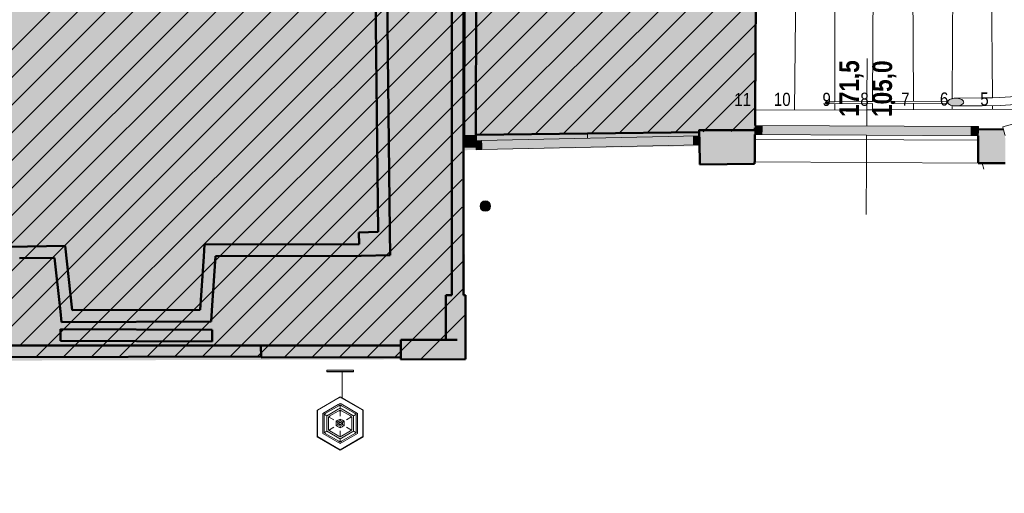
# Model space of a CAD drawing. Extents: x -6068 to 35118, y -17738 to 67348.
# Tile 168 of 243: x 1802 to 2558, y 9583 to 9947. Entities that reach past the tile are written whole.
import ezdxf
from ezdxf.enums import TextEntityAlignment as Align

# ---------------------------------------------------------------- set-up
doc = ezdxf.new("R2010")
doc.units = 0
doc.header["$LTSCALE"] = 15
doc.linetypes.add('Continua', pattern=[0])
doc.linetypes.add('Continue', pattern=[0])
for name, color, linetype, lineweight, true_color in [('Bloc 3D - Dessin - PLANS - Style par défaut', 7, 'Continua', 0, 0x000000), ('Descente - partie sectionnée - PLANS - Style par défaut', 7, 'Continua', 0, 0x000000), ('Enveloppe - partie sectionnée - PLANS - Style par défaut', 7, 'Continua', 0, 0x000000), ('Enveloppe - PLANS - Style par défaut', 7, 'Continua', 0, 0x000000), ('Enveloppe Horizontale - partie sectionnée - PLANS - Style par défaut', 7, 'Continua', 0, 0x000000), ('Fenêtre - Cadre - partie sectionnée - PLANS - Style par défaut', 7, 'Continua', 0, 0x000000), ('Fenêtre - Cadre - PLANS - Style par défaut', 7, 'Continua', 0, 0x000000), ('Fenêtre - Mesures - PLANS - Style par défaut', 7, 'Continua', 0, 0x000000), ('Garde-corps - Traverse - partie sectionnée - PLANS - Style par défaut', 7, 'Continua', 0, 0x000000), ('Garde-corps - Traverse - PLANS - Style par défaut', 7, 'Continua', 0, 0x000000), ('Échelle - PLANS - Style par défaut', 7, 'Continua', 0, 0x000000)]:
    doc.layers.add(name, color=color, linetype=linetype, lineweight=lineweight, true_color=true_color)
doc.layers.add('EDL_RDJ murs & cloisons', color=5, linetype='CONTINUOUS')
doc.styles.add('Arial Narrow', font='ARIALN.TTF')
doc.styles.add('Arial Narrow Bold', font='ARIALNB.TTF')

# ---------------------------------------------------------------- blocks, each defined once
blk = doc.blocks.new('EDL_RDC bas')
at = {"layer": 'Descente - partie sectionnée - PLANS - Style par défaut', "true_color": 0xe5e5e5}
for points in [[(11.2339, -8.6782), (11.2338, -8.6712), (11.2325, -8.6643), (11.23, -8.6578), (11.2265, -8.6518), (11.2219, -8.6465), (11.2165, -8.6421), (11.2105, -8.6387), (11.2039, -8.6364), (11.197, -8.6353), (11.19, -8.6353), (11.1832, -8.6366), (11.1767, -8.6391), (11.1707, -8.6426), (11.1654, -8.6472), (11.1609, -8.6526), (11.1575, -8.6587), (11.1552, -8.6652), (11.1541, -8.6721), (11.1542, -8.6791), (11.1555, -8.6859), (11.1579, -8.6925), (11.1615, -8.6985), (11.166, -8.7038), (11.1714, -8.7082), (11.1775, -8.7116), (11.1841, -8.7139), (11.191, -8.715), (11.1979, -8.7149), (11.2048, -8.7137), (11.2113, -8.7112), (11.2173, -8.7076), (11.2226, -8.7031), (11.227, -8.6977), (11.2304, -8.6916), (11.2327, -8.685)], [(11.2317, -8.671), (11.2303, -8.6641), (11.2277, -8.6576), (11.2239, -8.6517), (11.2191, -8.6466), (11.2134, -8.6425), (11.2071, -8.6395), (11.2003, -8.6377), (11.1933, -8.6371), (11.1864, -8.6379), (11.1797, -8.6399), (11.1734, -8.6432), (11.1679, -8.6475), (11.1633, -8.6528), (11.1597, -8.6588), (11.1573, -8.6654), (11.1561, -8.6723), (11.1562, -8.6793), (11.1576, -8.6861), (11.1602, -8.6926), (11.164, -8.6985), (11.1688, -8.7036), (11.1745, -8.7078), (11.1808, -8.7108), (11.1876, -8.7126), (11.1946, -8.7131), (11.2016, -8.7124), (11.2083, -8.7103), (11.2145, -8.7071), (11.22, -8.7028), (11.2247, -8.6975), (11.2283, -8.6915), (11.2307, -8.6849), (11.2319, -8.678)]]:
    blk.add_hatch(color=254, dxfattribs=at).paths.add_polyline_path(points)
at = {"layer": 'Enveloppe - partie sectionnée - PLANS - Style par défaut', "true_color": 0xe5e5e5}
for points in [[(11.0506, -1.4927), (11.0312, -8.1295), (11.1207, -8.1275), (11.1212, -8.1275), (11.1406, -1.4931), (11.1296, -1.4931), (11.1296, -1.4922), (11.0396, -1.4916), (11.0396, -1.4926), (11.0498, -1.4927)], [(10.3414, -6.1612), (10.3703, -8.8737), (10.4603, -8.8713), (10.4324, -6.2504), (10.4314, -6.1603)], [(10.9374, -8.2612), (11.0274, -8.2612), (11.0271, -6.5542), (10.9371, -6.5542)], [(12.8357, -8.0894), (12.835, -8.0894), (12.837, -8.1793), (12.8377, -8.1793), (12.8367, -8.1343)], [(12.837, -8.0919), (12.837, -8.0893), (12.8357, -8.0894), (12.8377, -8.1793), (12.839, -8.1793), (12.8415, -8.3565), (13.261, -8.3507), (13.2608, -8.3348), (13.2622, -8.0906), (13.2568, -8.0907), (13.2551, -8.0907)], [(11.1207, -8.1275), (11.0312, -8.1295), (11.0309, -8.2195), (11.1227, -8.2175)], [(10.9374, -8.2612), (10.9376, -9.3593), (10.9395, -9.3593), (11.0276, -9.3593), (11.0274, -8.2612)], [(10.2234, -8.8776), (10.2258, -8.9673), (10.226, -9.0573), (10.2407, -9.0572), (10.4622, -9.0513), (10.4603, -8.8713), (10.3703, -8.8737)], [(7.8773, -8.9818), (7.5341, -8.9871), (7.5272, -9.0772), (7.6176, -9.0758), (7.887, -9.0717)], [(7.9317, -9.4851), (8.0212, -9.4755), (7.9676, -8.9804), (7.8773, -8.9818), (7.887, -9.0717)], [(10.2258, -8.9673), (9.0389, -8.9709), (9.0327, -9.061), (9.1229, -9.0607), (10.226, -9.0573)], [(9.0327, -9.061), (9.0043, -9.4718), (9.0941, -9.478), (9.1229, -9.0607)], [(9.0043, -9.4718), (8.0212, -9.4755), (7.9317, -9.4851), (7.9404, -9.5658), (9.0883, -9.5615), (9.0941, -9.478)], [(7.9314, -9.7111), (9.0969, -9.7157), (9.0973, -9.6257), (7.9318, -9.6211)], [(9.4724, -9.7466), (9.4715, -9.7466), (9.4715, -9.8366), (9.4724, -9.8366), (10.5444, -9.8359), (10.5454, -9.8359), (10.5453, -9.7459), (10.5444, -9.7459)]]:
    blk.add_hatch(color=254, dxfattribs=at).paths.add_polyline_path(points)
at = {"layer": 'Enveloppe - partie sectionnée - PLANS - Style par défaut', "true_color": 0xd1d1d1}
for points in [[(13.2608, -8.3348), (13.2631, -8.3348), (13.2647, -8.0748), (13.2623, -8.0748), (13.2622, -8.0906)], [(14.9781, -8.3448), (14.9824, -8.3449), (14.9839, -8.0849), (14.9796, -8.0848)], [(14.9824, -8.3449), (15.1856, -8.3461), (15.1865, -8.1849), (15.185, -8.1291), (15.1796, -8.1073), (15.1724, -8.086), (14.9839, -8.0849)], [(10.8914, -9.3602), (10.8912, -9.7017), (10.9763, -9.7015), (10.9789, -9.7015), (11.0412, -9.7014), (11.0414, -9.3603), (11.0295, -9.3603), (11.0276, -9.3603), (11.0276, -9.3596), (11.0276, -9.3593), (10.9395, -9.3593), (10.9376, -9.3593), (10.9376, -9.3602)], [(11.0412, -9.7014), (10.9789, -9.7015), (10.9767, -9.7015), (10.9763, -9.7015), (10.9024, -9.7017), (10.8912, -9.7017), (10.5452, -9.7023), (10.5453, -9.7459), (10.5444, -9.7459), (10.5444, -9.8359), (10.5454, -9.8359), (10.5455, -9.8523), (11.0411, -9.8514), (11.0412, -9.7018)]]:
    blk.add_hatch(color=254, dxfattribs=at).paths.add_polyline_path(points)
at = {"layer": 'Enveloppe Horizontale - partie sectionnée - PLANS - Style par défaut', "linetype": 'Continuous', "lineweight": 0, "true_color": 0xffd2d2}
h = blk.add_hatch(color=254, dxfattribs=at)
h.paths.add_polyline_path([(4.4811, -9.8706), (11.0424, -9.8514), (11.0309, -8.2465), (11.1232, -8.2425), (13.2639, -8.2068), (13.2786, -6.0229), (13.3059, -1.3273), (13.0541, -1.3256), (13.0742, 2.0832), (13.6623, 2.0862), (13.6773, 8.1461), (13.6774, 8.2877), (11.2865, 8.2958), (11.0163, 8.2967), (4.4643, 8.3189), (4.4753, 6.8157), (-4.3528, 6.8293), (-4.3491, 8.3315), (-10.5591, 8.3464), (-10.5824, 2.8339), (-11.5749, 2.8433), (-11.5844, 0.8397), (-7.9675, 0.8656), (-7.9696, -1.1812), (-11.5935, -1.177), (-11.5935, -1.1768), (-11.5936, -2.8618), (-9.7802, -2.7751), (-9.7936, -4.6856), (-9.7959, -4.9024), (-9.8002, -5.3165), (-9.8041, -5.7022), (-10.604, -6.4864), (-10.6125, -9.0565), (-9.7005, -9.9688), (-9.1195, -10.5498), (-8.7884, -10.881), (-7.9672, -10.8799), (-7.5362, -10.8793), (-6.2181, -10.8774), (-4.4711, -9.1327), (-4.3135, -9.0479), (-4.3175, -6.8972), (4.426, -6.8855), (4.4489, -8.7053)])
h.paths.add_polyline_path([(-2.4689, -6.558), (-3.6976, -6.558)], flags=16)
at = {"layer": 'Fenêtre - Cadre - partie sectionnée - PLANS - Style par défaut', "true_color": 0xffffff}
for points in [[(13.3184, -8.1251), (13.3188, -8.0551), (13.2648, -8.0548), (13.2644, -8.1248)], [(13.3184, -8.1251), (14.9253, -8.1345), (14.9258, -8.0645), (13.3188, -8.0551)], [(14.9794, -8.1348), (14.9798, -8.0648), (14.9258, -8.0645), (14.9253, -8.1345)], [(12.792, -8.1353), (11.1657, -8.1715), (11.1672, -8.2415), (12.7935, -8.2053)], [(12.792, -8.1353), (12.7935, -8.2053), (12.8375, -8.2043), (12.836, -8.1344)], [(11.1217, -8.1725), (11.1232, -8.2425), (11.1672, -8.2415), (11.1657, -8.1715)]]:
    blk.add_hatch(color=7, dxfattribs=at).paths.add_polyline_path(points)
at = {"layer": 'Garde-corps - Traverse - partie sectionnée - PLANS - Style par défaut', "true_color": 0xe5e5e5}
for points in [[(14.8165, -7.8463), (14.8058, -7.8459), (14.7952, -7.8465), (14.7849, -7.8479), (14.7752, -7.8502), (14.7664, -7.8532), (14.7589, -7.857), (14.7528, -7.8613), (14.7483, -7.866), (14.7455, -7.8711), (14.7446, -7.8763), (14.7456, -7.8815), (14.7484, -7.8866), (14.753, -7.8913), (14.7591, -7.8955), (14.7667, -7.8992), (14.7755, -7.9021), (14.7852, -7.9043), (14.7956, -7.9055), (14.8062, -7.9059), (14.8169, -7.9054), (14.8272, -7.904), (14.8369, -7.9017), (14.8457, -7.8987), (14.8532, -7.8949), (14.8593, -7.8906), (14.8638, -7.8858), (14.8665, -7.8808), (14.8674, -7.8755), (14.8665, -7.8703), (14.8637, -7.8653), (14.8591, -7.8606), (14.853, -7.8563), (14.8454, -7.8527), (14.8366, -7.8498), (14.8269, -7.8476)], [(13.8208, -7.8744), (13.8183, -7.8743), (13.8159, -7.8744), (13.8143, -7.8747), (13.8135, -7.8748), (13.812, -7.8752), (13.8112, -7.8754), (13.8099, -7.8759), (13.8092, -7.8762), (13.8081, -7.8769), (13.8074, -7.8772), (13.8065, -7.878), (13.806, -7.8784), (13.8053, -7.8792), (13.805, -7.8796), (13.8046, -7.8805), (13.8043, -7.881), (13.8042, -7.8819), (13.8041, -7.8824), (13.8042, -7.8829), (13.8044, -7.8838), (13.8046, -7.8843), (13.805, -7.8851), (13.8054, -7.8856), (13.8061, -7.8864), (13.8066, -7.8868), (13.8075, -7.8875), (13.8082, -7.8879), (13.8093, -7.8885), (13.81, -7.8888), (13.8113, -7.8893), (13.8122, -7.8895), (13.8136, -7.8898), (13.8145, -7.89), (13.816, -7.8902), (13.8185, -7.8903), (13.821, -7.8902), (13.8219, -7.89), (13.8234, -7.8898), (13.8242, -7.8896), (13.8256, -7.8892), (13.8264, -7.8889), (13.8277, -7.8884), (13.8283, -7.888), (13.8294, -7.8874), (13.8299, -7.8869), (13.8308, -7.8862), (13.8312, -7.8857), (13.8319, -7.8849), (13.8321, -7.8844), (13.8325, -7.8836), (13.8326, -7.8831), (13.8327, -7.8822), (13.8326, -7.8813), (13.8325, -7.8808), (13.8321, -7.88), (13.8318, -7.8795), (13.8312, -7.8787), (13.8308, -7.8782), (13.8299, -7.8775), (13.8293, -7.8771), (13.8282, -7.8765), (13.8275, -7.8761), (13.8263, -7.8756), (13.8255, -7.8753), (13.8241, -7.875), (13.8232, -7.8747), (13.8217, -7.8745)], [(14.3262, -7.8711), (14.3237, -7.871), (14.3213, -7.8712), (14.3204, -7.8713), (14.3189, -7.8716), (14.318, -7.8718), (14.3166, -7.8722), (14.3159, -7.8725), (14.3146, -7.873), (14.3139, -7.8733), (14.3128, -7.874), (14.3123, -7.8744), (14.3114, -7.8751), (14.311, -7.8756), (14.3104, -7.8764), (14.3101, -7.8769), (14.3098, -7.8777), (14.3097, -7.8783), (14.3095, -7.8791), (14.3097, -7.88), (14.3098, -7.8805), (14.3102, -7.8814), (14.3104, -7.8819), (14.3111, -7.8827), (14.3115, -7.8831), (14.3124, -7.8838), (14.313, -7.8843), (14.3141, -7.8849), (14.3147, -7.8852), (14.316, -7.8857), (14.3168, -7.886), (14.3182, -7.8864), (14.319, -7.8866), (14.3206, -7.8868), (14.3214, -7.8869), (14.3239, -7.887), (14.3264, -7.8869), (14.328, -7.8867), (14.3288, -7.8865), (14.3303, -7.8861), (14.3311, -7.8859), (14.3324, -7.8854), (14.3331, -7.8851), (14.3342, -7.8845), (14.3348, -7.8841), (14.3358, -7.8834), (14.3363, -7.883), (14.3369, -7.8821), (14.3373, -7.8817), (14.3377, -7.8808), (14.3379, -7.8803), (14.3381, -7.8794), (14.3381, -7.8789), (14.338, -7.8785), (14.3379, -7.8776), (14.3377, -7.8771), (14.3372, -7.8762), (14.3369, -7.8758), (14.3362, -7.875), (14.3357, -7.8746), (14.3347, -7.8738), (14.3341, -7.8735), (14.3329, -7.8729), (14.3322, -7.8726), (14.3309, -7.8721), (14.3301, -7.8719), (14.3286, -7.8715), (14.3278, -7.8714)]]:
    blk.add_hatch(color=254, dxfattribs=at).paths.add_polyline_path(points)
at = {"layer": 'Bloc 3D - Dessin - PLANS - Style par défaut', "color": 18, "linetype": 'Continua', "lineweight": 0, "ltscale": 0.1, "true_color": 0x000000}
for p, q in [((9.9764, -9.9456), (9.9764, -9.9356)), ((9.9764, -9.9356), (10.1824, -9.9356)), ((9.9764, -9.9456), (10.1824, -9.9456)), ((9.9764, -9.9456), (9.9774, -9.9476)), ((9.9774, -9.9476), (10.1813, -9.9476)), ((10.0941, -10.1485), (10.0941, -9.9476)), ((10.1813, -9.9476), (10.1824, -9.9456)), ((10.1824, -9.9456), (10.1824, -9.9356)), ((9.9021, -10.2424), (10.0724, -10.144)), ((9.9028, -10.2428), (10.0646, -10.1493)), ((9.9043, -10.2436), (10.0724, -10.1448)), ((9.9459, -10.2677), (10.0646, -10.1992)), ((10.0646, -10.1992), (10.0744, -10.1935)), ((10.0709, -10.2069), (10.072, -10.2063)), ((10.0724, -10.144), (10.0744, -10.1429)), ((10.0724, -10.1448), (10.0744, -10.1437)), ((10.0724, -10.1466), (10.0744, -10.1454)), ((10.0724, -10.1947), (10.0732, -10.1942)), ((10.0724, -10.2061), (10.0744, -10.2049)), ((10.0744, -10.1429), (10.0754, -10.1423)), ((10.0744, -10.1437), (10.0754, -10.1431)), ((10.0744, -10.1454), (10.0754, -10.1448)), ((10.0744, -10.1935), (10.0794, -10.1906)), ((10.0744, -10.2049), (10.0764, -10.2037)), ((10.0754, -10.1423), (10.0794, -10.14)), ((10.0754, -10.1431), (10.0794, -10.1408)), ((10.0764, -10.2037), (10.0784, -10.2025)), ((10.0784, -10.2025), (10.0794, -10.202)), ((10.0794, -10.14), (10.0834, -10.1423)), ((10.0794, -10.1425), (10.0794, -10.1408)), ((10.0794, -10.1408), (10.0834, -10.1431)), ((10.0794, -10.1906), (10.0856, -10.1942)), ((10.0794, -10.2269), (10.0794, -10.202)), ((10.0794, -10.202), (10.0803, -10.2025)), ((10.0803, -10.2025), (10.0824, -10.2037)), ((10.0824, -10.2037), (10.0864, -10.2061)), ((10.0834, -10.1423), (10.0844, -10.1429)), ((10.0834, -10.1431), (10.0844, -10.1437)), ((10.0834, -10.1448), (10.0844, -10.1454)), ((10.0844, -10.1429), (10.0864, -10.144)), ((10.0844, -10.1437), (10.2567, -10.2424)), ((10.0844, -10.1454), (10.0864, -10.1466)), ((10.0856, -10.1942), (10.0864, -10.1947)), ((10.0864, -10.1448), (10.2559, -10.2428)), ((10.0864, -10.1466), (10.2544, -10.2436)), ((10.0864, -10.1947), (10.2128, -10.2677)), ((10.0867, -10.2063), (10.0879, -10.2069)), ((9.9021, -10.4471), (9.9021, -10.2424)), ((9.9021, -10.2424), (9.9043, -10.2436)), ((9.9028, -10.4467), (9.9028, -10.2428)), ((9.9043, -10.4458), (9.9043, -10.2436)), ((9.9459, -10.4218), (9.9459, -10.2677)), ((9.9558, -10.2734), (9.9631, -10.2691)), ((9.9558, -10.2734), (9.9758, -10.2849)), ((9.9558, -10.4161), (9.9558, -10.2734)), ((9.9631, -10.2691), (9.9643, -10.2685)), ((9.9643, -10.2685), (10.0687, -10.2082)), ((9.9833, -10.2823), (9.9858, -10.2809)), ((9.9858, -10.2809), (9.988, -10.2796)), ((9.988, -10.2796), (10.0646, -10.2354)), ((10.0009, -10.2871), (10.0646, -10.2504)), ((10.0646, -10.2354), (10.0709, -10.2318)), ((10.0646, -10.2504), (10.0687, -10.248)), ((10.0687, -10.2082), (10.0709, -10.2069)), ((10.0687, -10.248), (10.0709, -10.2467)), ((10.0709, -10.2318), (10.0733, -10.2304)), ((10.0709, -10.2467), (10.0733, -10.2453)), ((10.0733, -10.2304), (10.0744, -10.2298)), ((10.0733, -10.2453), (10.0794, -10.2418)), ((10.0744, -10.2298), (10.0794, -10.2269)), ((10.0794, -10.2269), (10.0844, -10.2298)), ((10.0794, -10.2879), (10.0794, -10.2418)), ((10.0794, -10.2418), (10.0824, -10.2436)), ((10.0824, -10.2436), (10.0854, -10.2453)), ((10.0844, -10.2298), (10.0854, -10.2304)), ((10.0854, -10.2304), (10.0879, -10.2318)), ((10.0854, -10.2453), (10.0879, -10.2467)), ((10.0879, -10.2069), (10.09, -10.2082)), ((10.0879, -10.2318), (10.09, -10.233)), ((10.0879, -10.2467), (10.09, -10.248)), ((10.09, -10.2082), (10.0941, -10.2105)), ((10.09, -10.233), (10.0941, -10.2354)), ((10.09, -10.248), (10.1578, -10.2871)), ((10.0941, -10.2105), (10.1944, -10.2685)), ((10.0941, -10.2354), (10.1707, -10.2796)), ((10.1707, -10.2796), (10.1729, -10.2809)), ((10.1729, -10.2809), (10.1754, -10.2823)), ((10.1876, -10.2822), (10.2029, -10.2734)), ((10.1944, -10.2685), (10.1956, -10.2691)), ((10.1956, -10.2691), (10.2029, -10.2734)), ((10.2029, -10.4161), (10.2029, -10.2734)), ((10.2128, -10.4218), (10.2128, -10.2677)), ((10.2544, -10.2436), (10.2559, -10.2428)), ((10.2544, -10.4458), (10.2544, -10.2436)), ((10.2559, -10.2428), (10.2567, -10.2424)), ((10.2559, -10.4467), (10.2559, -10.2428)), ((10.2567, -10.4471), (10.2567, -10.2424)), ((9.9758, -10.2849), (9.9773, -10.2858)), ((9.9773, -10.2858), (9.9833, -10.2823)), ((9.9773, -10.4036), (9.9773, -10.2858)), ((9.9903, -10.2933), (9.9963, -10.2898)), ((9.9903, -10.2933), (10.0302, -10.3163)), ((9.9903, -10.3962), (9.9903, -10.2933)), ((9.9963, -10.2898), (9.9988, -10.2884)), ((9.9988, -10.2884), (10.0009, -10.2871)), ((10.0496, -10.3275), (10.0621, -10.3203)), ((10.0496, -10.3619), (10.0496, -10.3275)), ((10.0496, -10.3275), (10.0564, -10.3315)), ((10.0564, -10.3315), (10.0596, -10.3333)), ((10.0564, -10.3579), (10.0596, -10.3561)), ((10.0596, -10.3333), (10.0605, -10.3338)), ((10.0596, -10.3561), (10.0605, -10.3556)), ((10.0605, -10.3338), (10.0606, -10.3339)), ((10.0605, -10.3556), (10.0605, -10.3338)), ((10.0605, -10.3556), (10.0606, -10.3555)), ((10.0606, -10.3338), (10.0646, -10.3315)), ((10.0606, -10.3557), (10.0792, -10.3664)), ((10.0621, -10.3203), (10.0627, -10.3199)), ((10.0629, -10.3199), (10.0637, -10.3194)), ((10.0637, -10.3194), (10.0646, -10.3189)), ((10.0646, -10.3189), (10.0794, -10.3103)), ((10.0646, -10.3315), (10.0792, -10.323)), ((10.07, -10.3447), (10.0707, -10.3411)), ((10.07, -10.3447), (10.0707, -10.3483)), ((10.0707, -10.3411), (10.0728, -10.3381)), ((10.0707, -10.3483), (10.0728, -10.3513)), ((10.0728, -10.3381), (10.0758, -10.3361)), ((10.0728, -10.3513), (10.0758, -10.3533)), ((10.0758, -10.3361), (10.0794, -10.3354)), ((10.0758, -10.3533), (10.0794, -10.354)), ((10.0794, -10.3103), (10.0941, -10.3189)), ((10.0794, -10.3231), (10.0794, -10.3103)), ((10.0794, -10.3354), (10.0829, -10.3361)), ((10.0794, -10.354), (10.0829, -10.3533)), ((10.0795, -10.323), (10.0941, -10.3315)), ((10.0795, -10.3664), (10.0981, -10.3557)), ((10.0829, -10.3361), (10.0859, -10.3381)), ((10.0829, -10.3533), (10.0859, -10.3513)), ((10.0859, -10.3381), (10.088, -10.3411)), ((10.0859, -10.3513), (10.088, -10.3483)), ((10.088, -10.3411), (10.0887, -10.3447)), ((10.088, -10.3483), (10.0887, -10.3447)), ((10.0941, -10.3189), (10.095, -10.3194)), ((10.0941, -10.3315), (10.0981, -10.3338)), ((10.095, -10.3194), (10.0958, -10.3199)), ((10.096, -10.3199), (10.0966, -10.3203)), ((10.0966, -10.3203), (10.1091, -10.3275)), ((10.0981, -10.3339), (10.0982, -10.3338)), ((10.0981, -10.3555), (10.0982, -10.3556)), ((10.0982, -10.3338), (10.0991, -10.3333)), ((10.0982, -10.3556), (10.0982, -10.3338)), ((10.0982, -10.3556), (10.0991, -10.3561)), ((10.0991, -10.3333), (10.1023, -10.3315)), ((10.0991, -10.3561), (10.1023, -10.3579)), ((10.1023, -10.3315), (10.1091, -10.3275)), ((10.1091, -10.3619), (10.1091, -10.3275)), ((10.1285, -10.3163), (10.1617, -10.2971)), ((10.1578, -10.2871), (10.16, -10.2884)), ((10.16, -10.2884), (10.1624, -10.2898)), ((10.1617, -10.2971), (10.1685, -10.2933)), ((10.1624, -10.2898), (10.1685, -10.2933)), ((10.1685, -10.3962), (10.1685, -10.2933)), ((10.1754, -10.2823), (10.1814, -10.2858)), ((10.1814, -10.2858), (10.1829, -10.2849)), ((10.1814, -10.4036), (10.1814, -10.2858)), ((10.1829, -10.2849), (10.1876, -10.2822)), ((9.9459, -10.4218), (10.0794, -10.4988)), ((9.9558, -10.4161), (9.9711, -10.4072)), ((9.9558, -10.4161), (9.9631, -10.4203)), ((9.9631, -10.4203), (9.9643, -10.421)), ((9.9643, -10.421), (10.0687, -10.4813)), ((9.9711, -10.4072), (9.9758, -10.4045)), ((9.9758, -10.4045), (9.9773, -10.4036)), ((9.9773, -10.4036), (9.9833, -10.4071)), ((9.9833, -10.4071), (9.9858, -10.4085)), ((9.9858, -10.4085), (9.988, -10.4098)), ((9.988, -10.4098), (10.0687, -10.4564)), ((9.9903, -10.3962), (9.997, -10.3923)), ((9.9903, -10.3962), (9.9963, -10.3996)), ((9.9963, -10.3996), (9.9988, -10.4011)), ((9.997, -10.3923), (10.0302, -10.3731)), ((9.9988, -10.4011), (10.0687, -10.4414)), ((10.0496, -10.3619), (10.0564, -10.3579)), ((10.0496, -10.3619), (10.0621, -10.3691)), ((10.0621, -10.3691), (10.0627, -10.3695)), ((10.0629, -10.3696), (10.0637, -10.3701)), ((10.0637, -10.3701), (10.0794, -10.3791)), ((10.0794, -10.3791), (10.0794, -10.3663)), ((10.0794, -10.3791), (10.095, -10.3701)), ((10.0794, -10.4476), (10.0794, -10.4015)), ((10.0794, -10.4988), (10.2128, -10.4218)), ((10.09, -10.4414), (10.1578, -10.4023)), ((10.09, -10.4564), (10.1707, -10.4098)), ((10.09, -10.4813), (10.1923, -10.4222)), ((10.095, -10.3701), (10.0958, -10.3696)), ((10.096, -10.3695), (10.0966, -10.3691)), ((10.0966, -10.3691), (10.1091, -10.3619)), ((10.1023, -10.3579), (10.1091, -10.3619)), ((10.1285, -10.3731), (10.1546, -10.3881)), ((10.1546, -10.3881), (10.1617, -10.3923)), ((10.1578, -10.4023), (10.16, -10.4011)), ((10.16, -10.4011), (10.1624, -10.3996)), ((10.1617, -10.3923), (10.1685, -10.3962)), ((10.1624, -10.3996), (10.1685, -10.3962)), ((10.1707, -10.4098), (10.1729, -10.4085)), ((10.1729, -10.4085), (10.1814, -10.4036)), ((10.1814, -10.4036), (10.1829, -10.4045)), ((10.1829, -10.4045), (10.1876, -10.4072)), ((10.1876, -10.4072), (10.2029, -10.4161)), ((10.1923, -10.4222), (10.1944, -10.421)), ((10.1944, -10.421), (10.1956, -10.4203)), ((10.1956, -10.4203), (10.2029, -10.4161)), ((9.9021, -10.4471), (9.9028, -10.4467)), ((9.9021, -10.4471), (10.0794, -10.5494)), ((9.9028, -10.4467), (9.9043, -10.4458)), ((9.9028, -10.4467), (10.0794, -10.5486)), ((9.9043, -10.4458), (10.0794, -10.5469)), ((10.0687, -10.4414), (10.0733, -10.4441)), ((10.0687, -10.4564), (10.0709, -10.4577)), ((10.0687, -10.4813), (10.0709, -10.4825)), ((10.0709, -10.4577), (10.0733, -10.4591)), ((10.0709, -10.4825), (10.072, -10.4832)), ((10.072, -10.4832), (10.0794, -10.4874)), ((10.0733, -10.4441), (10.0794, -10.4476)), ((10.0733, -10.4591), (10.0794, -10.4626)), ((10.0794, -10.4476), (10.0854, -10.4441)), ((10.0794, -10.5469), (10.2544, -10.4458)), ((10.0794, -10.5494), (10.2567, -10.4471)), ((10.0794, -10.4626), (10.0854, -10.4591)), ((10.0794, -10.4874), (10.0794, -10.4625)), ((10.0794, -10.4874), (10.0867, -10.4832)), ((10.0854, -10.4441), (10.09, -10.4414)), ((10.0854, -10.4591), (10.0879, -10.4577)), ((10.0867, -10.4832), (10.0879, -10.4825)), ((10.0879, -10.4577), (10.09, -10.4564)), ((10.0879, -10.4825), (10.09, -10.4813)), ((10.2544, -10.4458), (10.2559, -10.4467)), ((10.2559, -10.4467), (10.2567, -10.4471)), ((10.0794, -10.5494), (10.0794, -10.5469))]:
    blk.add_line(p, q, dxfattribs=at)
at = {"layer": 'Descente - partie sectionnée - PLANS - Style par défaut', "color": 18, "linetype": 'Continua', "lineweight": 20, "ltscale": 0.1, "true_color": 0x000000}
for radius in [0.04, 0.038]:
    blk.add_circle((11.194, -8.6751), radius, dxfattribs=at)
at = {"layer": 'Enveloppe - partie sectionnée - PLANS - Style par défaut', "color": 18, "linetype": 'Continue', "lineweight": 50, "ltscale": 0.1, "true_color": 0x000000}
for p, q in [((11.0312, -8.1295), (11.0508, -1.4927)), ((11.1212, -8.1275), (11.1406, -1.4931)), ((10.3703, -8.8737), (10.3414, -6.1612)), ((10.4324, -6.2504), (10.4603, -8.8713)), ((10.9374, -8.2612), (10.9371, -6.5542)), ((11.0271, -6.5542), (11.0274, -8.1298)), ((12.8352, -8.0994), (12.8347, -8.0894)), ((12.8347, -8.0894), (12.8357, -8.0894)), ((12.8357, -8.0894), (12.837, -8.0893)), ((12.8357, -8.0894), (12.8361, -8.1062)), ((12.837, -8.0893), (12.837, -8.0919)), ((13.2622, -8.0906), (13.2623, -8.0748)), ((13.2623, -8.0748), (13.2645, -8.0748)), ((14.9796, -8.0848), (14.9839, -8.0849)), ((14.9839, -8.0849), (15.1724, -8.086)), ((11.0274, -8.1298), (11.0274, -8.2612)), ((11.0309, -8.2195), (11.0312, -8.1305)), ((11.0312, -8.1305), (11.0312, -8.1295)), ((11.1207, -8.1286), (11.1202, -8.1275)), ((11.1202, -8.1275), (11.1212, -8.1275)), ((11.1209, -8.1375), (11.1207, -8.1286)), ((11.1217, -8.1725), (11.1209, -8.1375)), ((12.8353, -8.1062), (12.8352, -8.0994)), ((12.836, -8.1344), (12.8353, -8.1062)), ((12.8361, -8.1062), (12.8377, -8.1793)), ((12.837, -8.0919), (13.2551, -8.0907)), ((13.2551, -8.0907), (13.2568, -8.0907)), ((13.2568, -8.0907), (13.2622, -8.0906)), ((13.2631, -8.3348), (13.2642, -8.1598)), ((13.2642, -8.1598), (13.2644, -8.1248)), ((14.9794, -8.1348), (14.9791, -8.1698)), ((11.1227, -8.2175), (11.0309, -8.2195)), ((12.837, -8.1793), (12.8377, -8.1793)), ((12.8377, -8.1793), (12.839, -8.1793)), ((12.839, -8.1793), (12.8415, -8.3565)), ((14.9791, -8.1698), (14.9781, -8.3448)), ((10.9376, -9.3593), (10.9374, -8.2612)), ((11.0274, -8.2612), (11.0276, -9.3593)), ((12.8415, -8.3565), (13.261, -8.3507)), ((13.261, -8.3507), (13.2608, -8.3348)), ((13.2608, -8.3348), (13.2631, -8.3348)), ((14.9781, -8.3448), (14.9803, -8.3449)), ((14.9803, -8.3449), (14.9824, -8.3449)), ((14.9824, -8.3449), (15.1856, -8.3461)), ((10.2234, -8.8776), (10.3703, -8.8737)), ((10.2258, -8.9673), (10.2234, -8.8776)), ((10.4603, -8.8713), (10.4622, -9.0513)), ((7.5341, -8.9871), (7.9676, -8.9804)), ((7.9676, -8.9804), (8.0212, -9.4755)), ((9.0327, -9.061), (9.0389, -8.9709)), ((9.0389, -8.9709), (10.2258, -8.9673)), ((7.887, -9.0717), (7.6176, -9.0758)), ((7.9317, -9.4851), (7.887, -9.0717)), ((9.0043, -9.4718), (9.0327, -9.061)), ((9.1229, -9.0607), (9.0941, -9.478)), ((10.2407, -9.0572), (9.1229, -9.0607)), ((10.4622, -9.0513), (10.2407, -9.0572)), ((10.8912, -9.6151), (10.8914, -9.3602)), ((10.8914, -9.3602), (10.9376, -9.3603)), ((10.9376, -9.3603), (10.9376, -9.3593)), ((11.0276, -9.3593), (11.0276, -9.3603)), ((11.0276, -9.3603), (11.0295, -9.3603)), ((11.0295, -9.3603), (11.0414, -9.3603)), ((11.0414, -9.3603), (11.0412, -9.7014)), ((7.9404, -9.5658), (7.9317, -9.4851)), ((8.0212, -9.4755), (9.0043, -9.4718)), ((9.0941, -9.478), (9.0883, -9.5615)), ((9.0883, -9.5615), (7.9404, -9.5658)), ((7.9318, -9.6211), (7.9314, -9.7111)), ((9.0973, -9.6257), (7.9318, -9.6211)), ((9.0969, -9.7157), (9.0973, -9.6257)), ((10.8912, -9.7017), (10.8912, -9.6151)), ((6.0311, -9.7466), (10.5444, -9.7459)), ((7.9314, -9.7111), (9.0969, -9.7157)), ((9.4715, -9.8366), (9.4714, -9.7466)), ((9.4714, -9.7466), (9.4724, -9.7466)), ((10.5444, -9.7459), (10.5453, -9.7459)), ((10.5444, -9.8359), (10.5444, -9.7459)), ((10.5452, -9.7023), (10.8912, -9.7017)), ((10.5453, -9.7459), (10.5452, -9.7023)), ((10.5453, -9.7459), (10.5454, -9.8359)), ((10.9763, -9.7015), (10.8912, -9.7017)), ((10.8912, -9.7017), (10.9024, -9.7017)), ((10.9024, -9.7017), (10.9763, -9.7015)), ((10.9763, -9.7015), (10.9789, -9.7015)), ((10.9789, -9.7015), (10.9763, -9.7015)), ((11.0411, -9.8514), (11.0412, -9.7018)), ((9.4715, -9.8312), (4.9873, -9.8395)), ((9.4725, -9.8366), (9.4715, -9.8366)), ((10.5444, -9.8359), (9.4725, -9.8366)), ((10.5454, -9.8359), (10.5444, -9.8359)), ((10.5454, -9.8359), (10.5455, -9.8523)), ((10.5455, -9.8523), (11.0411, -9.8514))]:
    blk.add_line(p, q, dxfattribs=at)
at = {"layer": 'Enveloppe - PLANS - Style par défaut', "color": 161, "linetype": 'Continua', "lineweight": 0, "ltscale": 0.1, "true_color": 0x7599ff}
blk.add_line((13.2631, -8.3348), (14.9781, -8.3448), dxfattribs=at)
at = {"layer": 'Enveloppe - PLANS - Style par défaut', "color": 18, "linetype": 'Continua', "lineweight": 0, "ltscale": 0.1, "true_color": 0x000000}
for p, q in [((15.0086, -8.3446), (15.0088, -8.3456)), ((15.0088, -8.3456), (15.0216, -8.3904)), ((15.1663, -8.3516), (15.1868, -8.3461))]:
    blk.add_line(p, q, dxfattribs=at)
at = {"layer": 'Enveloppe Horizontale - partie sectionnée - PLANS - Style par défaut', "color": 8, "linetype": 'Continuous', "lineweight": 0, "true_color": 0x808080}
for p, q in [((5.1934, -9.8392), (13.3033, -1.7292)), ((5.4059, -9.8388), (13.302, -1.9426)), ((5.6184, -9.8384), (13.3007, -2.1561)), ((5.831, -9.838), (13.2994, -2.3695)), ((6.0435, -9.8376), (13.2981, -2.5829)), ((6.256, -9.8372), (13.2968, -2.7964)), ((6.4685, -9.8368), (13.2955, -3.0098)), ((6.6811, -9.8364), (13.2942, -3.2232)), ((6.8936, -9.836), (13.2929, -3.4367)), ((7.1061, -9.8356), (13.2916, -3.6501)), ((7.3186, -9.8352), (13.305, -3.8489)), ((7.6196, -9.7464), (13.3024, -4.0636)), ((7.7437, -9.8344), (13.2998, -4.2783)), ((7.9562, -9.834), (13.2972, -4.4931)), ((8.1687, -9.8336), (13.2946, -4.7078)), ((8.3813, -9.8332), (13.292, -4.9226)), ((8.5938, -9.8329), (13.2894, -5.1373)), ((8.8063, -9.8325), (13.2867, -5.352)), ((9.0188, -9.8321), (13.2841, -5.5668)), ((9.2314, -9.8317), (13.2815, -5.7815)), ((11.147, -8.1282), (13.2789, -5.9962)), ((11.3619, -8.1254), (13.2773, -6.21)), ((11.5768, -8.1226), (13.2759, -6.4235)), ((11.7918, -8.1198), (13.2744, -6.6371)), ((12.0067, -8.117), (13.273, -6.8507)), ((12.2216, -8.1142), (13.2715, -7.0643)), ((12.4365, -8.1114), (13.2701, -7.2779)), ((12.6515, -8.1086), (13.2687, -7.4914)), ((12.8664, -8.1058), (13.2672, -7.705)), ((13.0813, -8.103), (13.2658, -7.9186)), ((9.4439, -9.8313), (11.0158, -8.2594)), ((9.6508, -9.8365), (11.0158, -8.4715)), ((9.8631, -9.8364), (11.0159, -8.6836)), ((10.0753, -9.8362), (11.0275, -8.884)), ((10.2876, -9.8361), (11.0276, -9.0961)), ((10.4999, -9.836), (11.0276, -9.3082)), ((10.6959, -9.852), (11.0413, -9.5066))]:
    blk.add_line(p, q, dxfattribs=at)
at = {"layer": 'Enveloppe Horizontale - partie sectionnée - PLANS - Style par défaut', "color": 18, "linetype": 'Continue', "lineweight": 50, "ltscale": 0.1, "true_color": 0x000000}
for p, q in [((13.2656, -7.9375), (13.2721, -6.9808)), ((13.2648, -8.0548), (13.2656, -7.9375)), ((11.0274, -8.1298), (11.0312, -8.1297)), ((11.1207, -8.1286), (12.8353, -8.1062))]:
    blk.add_line(p, q, dxfattribs=at)
at = {"layer": 'Fenêtre - Cadre - partie sectionnée - PLANS - Style par défaut', "color": 161, "linetype": 'Continua', "lineweight": 13, "ltscale": 0.1, "true_color": 0x7599ff}
for p, q in [((16.6266, -7.6753), (15.1672, -8.0666)), ((14.9798, -8.0648), (13.2648, -8.0548)), ((13.3186, -8.0901), (13.3187, -8.0751)), ((13.3187, -8.0751), (13.3188, -8.0551)), ((14.9256, -8.0845), (14.9258, -8.0645)), ((14.9256, -8.0995), (14.9256, -8.0845)), ((14.9796, -8.0848), (14.9798, -8.0648)), ((15.1672, -8.0666), (15.1763, -8.1004)), ((13.2644, -8.1248), (14.9794, -8.1348)), ((13.3184, -8.1251), (13.3186, -8.0901)), ((14.9253, -8.1345), (14.9256, -8.0995)), ((15.1763, -8.1004), (15.1851, -8.1333))]:
    blk.add_line(p, q, dxfattribs=at)
at = {"layer": 'Fenêtre - Cadre - partie sectionnée - PLANS - Style par défaut', "color": 18, "linetype": 'Continua', "lineweight": 13, "ltscale": 0.1, "true_color": 0x000000}
for p, q in [((13.2647, -8.0748), (13.2646, -8.0898)), ((13.2648, -8.0548), (13.2647, -8.0748)), ((14.9256, -8.0845), (14.9258, -8.0645)), ((14.9256, -8.0995), (14.9256, -8.0845)), ((14.9796, -8.0998), (14.9796, -8.0848)), ((11.1657, -8.1715), (12.836, -8.1344)), ((12.792, -8.1353), (12.7927, -8.1703)), ((12.836, -8.1344), (12.8367, -8.1693)), ((13.2645, -8.1006), (13.2644, -8.1248)), ((13.2646, -8.0898), (13.2645, -8.1006)), ((14.9794, -8.1348), (14.9796, -8.0998)), ((11.1657, -8.1715), (11.1217, -8.1725)), ((11.1217, -8.1725), (11.1224, -8.2075)), ((11.1224, -8.2075), (11.1227, -8.2175)), ((11.1227, -8.2175), (11.1232, -8.2425)), ((11.1664, -8.2065), (11.1657, -8.1715)), ((11.1667, -8.2165), (11.1664, -8.2065)), ((11.1672, -8.2415), (11.1667, -8.2165)), ((11.1672, -8.2415), (12.8375, -8.2043)), ((12.7927, -8.1703), (12.793, -8.1803)), ((12.793, -8.1803), (12.7935, -8.2053)), ((12.8367, -8.1693), (12.837, -8.1793)), ((12.837, -8.1793), (12.8375, -8.2043)), ((11.1232, -8.2425), (11.1672, -8.2415))]:
    blk.add_line(p, q, dxfattribs=at)
at = {"layer": 'Fenêtre - Cadre - PLANS - Style par défaut', "color": 161, "linetype": 'Continua', "lineweight": 5, "ltscale": 0.1, "true_color": 0x7599ff}
blk.add_line((13.2642, -8.1598), (14.9791, -8.1698), dxfattribs=at)
at = {"layer": 'Fenêtre - Mesures - PLANS - Style par défaut', "color": 161, "linetype": 'Continua', "lineweight": 0, "ltscale": 0.1, "true_color": 0x7599ff}
for p, q in [((14.1234, -7.8723), (14.1253, -7.5405)), ((14.1227, -7.9898), (14.123, -7.9351)), ((14.123, -7.9351), (14.1233, -7.8883)), ((14.1223, -8.0598), (14.1227, -7.9898)), ((14.1206, -8.3398), (14.1217, -8.1648)), ((14.1183, -8.7398), (14.1206, -8.3398))]:
    blk.add_line(p, q, dxfattribs=at)
at = {"layer": 'Fenêtre - Mesures - PLANS - Style par défaut', "color": 18, "linetype": 'Continua', "lineweight": 0, "ltscale": 0.1, "true_color": 0x000000}
for p, q in [((14.1233, -7.8883), (14.1234, -7.8723)), ((11.978, -8.1174), (11.978, -8.1184)), ((11.978, -8.1184), (11.9788, -8.1534)), ((14.1217, -8.1648), (14.1219, -8.1298))]:
    blk.add_line(p, q, dxfattribs=at)
at = {"layer": 'Garde-corps - Traverse - partie sectionnée - PLANS - Style par défaut', "color": 18, "linetype": 'Continua', "lineweight": 20, "ltscale": 0.1, "true_color": 0x000000}
for p, q in [((14.7528, -7.8613), (14.7483, -7.866)), ((14.7589, -7.857), (14.7528, -7.8613)), ((14.7664, -7.8532), (14.7589, -7.857)), ((14.7752, -7.8502), (14.7664, -7.8532)), ((14.779, -7.8493), (14.7752, -7.8502)), ((14.7849, -7.8479), (14.779, -7.8493)), ((14.7952, -7.8465), (14.7849, -7.8479)), ((14.8058, -7.8459), (14.7952, -7.8465)), ((14.8165, -7.8463), (14.8058, -7.8459)), ((14.8269, -7.8476), (14.8165, -7.8463)), ((14.8366, -7.8498), (14.8269, -7.8476)), ((14.8454, -7.8527), (14.8366, -7.8498)), ((14.853, -7.8563), (14.8454, -7.8527)), ((14.8591, -7.8606), (14.853, -7.8563)), ((14.8637, -7.8653), (14.8591, -7.8606)), ((13.8049, -7.8822), (13.804, -7.8818)), ((13.804, -7.8818), (13.8042, -7.8828)), ((13.8042, -7.8828), (13.8044, -7.8838)), ((13.8043, -7.881), (13.8049, -7.8822)), ((13.8046, -7.8805), (13.805, -7.8796)), ((13.8046, -7.8843), (13.805, -7.8851)), ((13.8051, -7.8795), (13.8057, -7.8787)), ((13.8052, -7.8853), (13.8057, -7.8861)), ((13.8057, -7.8787), (13.8064, -7.878)), ((13.8057, -7.8861), (13.8065, -7.8867)), ((13.8064, -7.878), (13.8072, -7.8774)), ((13.8065, -7.8867), (13.8073, -7.8874)), ((13.8072, -7.8774), (13.8081, -7.8769)), ((13.8073, -7.8874), (13.8082, -7.8879)), ((13.8081, -7.8769), (13.809, -7.8763)), ((13.8082, -7.8879), (13.8091, -7.8884)), ((13.809, -7.8763), (13.8099, -7.8759)), ((13.8091, -7.8884), (13.81, -7.8888)), ((13.8099, -7.8759), (13.8111, -7.8755)), ((13.81, -7.8888), (13.8112, -7.8892)), ((13.8111, -7.8755), (13.812, -7.8752)), ((13.8112, -7.8892), (13.8122, -7.8895)), ((13.812, -7.8752), (13.8134, -7.8748)), ((13.8122, -7.8895), (13.8135, -7.8898)), ((13.8134, -7.8748), (13.8143, -7.8747)), ((13.8135, -7.8898), (13.8145, -7.89)), ((13.8143, -7.8747), (13.8159, -7.8744)), ((13.8145, -7.89), (13.816, -7.8902)), ((13.8159, -7.8744), (13.8183, -7.8743)), ((13.816, -7.8902), (13.8185, -7.8903)), ((13.8183, -7.8743), (13.8207, -7.8744)), ((13.8185, -7.8903), (13.8209, -7.8902)), ((13.8207, -7.8744), (13.8217, -7.8745)), ((13.8209, -7.8902), (13.8219, -7.89)), ((13.8217, -7.8745), (13.8231, -7.8747)), ((13.8219, -7.89), (13.8232, -7.8898)), ((13.8231, -7.8747), (13.8241, -7.875)), ((13.8232, -7.8898), (13.8242, -7.8896)), ((13.8241, -7.875), (13.8253, -7.8753)), ((13.8242, -7.8896), (13.8255, -7.8892)), ((13.8253, -7.8753), (13.8263, -7.8756)), ((13.8255, -7.8892), (13.8264, -7.8889)), ((13.8263, -7.8756), (13.8273, -7.876)), ((13.8264, -7.8889), (13.8274, -7.8885)), ((13.8273, -7.876), (13.8282, -7.8765)), ((13.8274, -7.8885), (13.8283, -7.888)), ((13.8282, -7.8765), (13.8291, -7.8769)), ((13.8283, -7.888), (13.8292, -7.8876)), ((13.8291, -7.8769), (13.8299, -7.8775)), ((13.8292, -7.8876), (13.8299, -7.8869)), ((13.8299, -7.8775), (13.8308, -7.8782)), ((13.8299, -7.8869), (13.8308, -7.8862)), ((13.8318, -7.8795), (13.8312, -7.8787)), ((13.8312, -7.8857), (13.8325, -7.8853)), ((13.8316, -7.8848), (13.8324, -7.8842)), ((13.8325, -7.8853), (13.8316, -7.8848)), ((13.8323, -7.8804), (13.8318, -7.8795)), ((13.8318, -7.8817), (13.8327, -7.8813)), ((13.8327, -7.8822), (13.8318, -7.8817)), ((13.8327, -7.8813), (13.8323, -7.8804)), ((13.8324, -7.8842), (13.8326, -7.8832)), ((13.8326, -7.8832), (13.8327, -7.8822)), ((14.3101, -7.8769), (14.3091, -7.8776)), ((14.3091, -7.8776), (14.3101, -7.8778)), ((14.3101, -7.8778), (14.3094, -7.8785)), ((14.3094, -7.8785), (14.3096, -7.8795)), ((14.3096, -7.8795), (14.3098, -7.8805)), ((14.3098, -7.8805), (14.3102, -7.8814)), ((14.3104, -7.8764), (14.311, -7.8756)), ((14.3104, -7.8819), (14.3111, -7.8827)), ((14.3113, -7.8752), (14.3121, -7.8746)), ((14.3114, -7.883), (14.3122, -7.8836)), ((14.3121, -7.8746), (14.3128, -7.874)), ((14.3122, -7.8836), (14.313, -7.8843)), ((14.3128, -7.874), (14.3137, -7.8735)), ((14.313, -7.8843), (14.3139, -7.8847)), ((14.3137, -7.8735), (14.3146, -7.873)), ((14.3139, -7.8847), (14.3147, -7.8852)), ((14.3146, -7.873), (14.3157, -7.8725)), ((14.3147, -7.8852), (14.3158, -7.8857)), ((14.3157, -7.8725), (14.3166, -7.8722)), ((14.3158, -7.8857), (14.3168, -7.886)), ((14.3166, -7.8722), (14.3179, -7.8718)), ((14.3168, -7.886), (14.3181, -7.8863)), ((14.3179, -7.8718), (14.3189, -7.8716)), ((14.3181, -7.8863), (14.319, -7.8866)), ((14.3189, -7.8716), (14.3203, -7.8713)), ((14.319, -7.8866), (14.3205, -7.8868)), ((14.3203, -7.8713), (14.3213, -7.8712)), ((14.3205, -7.8868), (14.3214, -7.8869)), ((14.3213, -7.8712), (14.3238, -7.871)), ((14.3214, -7.8869), (14.3239, -7.887)), ((14.3238, -7.871), (14.3262, -7.8711)), ((14.3239, -7.887), (14.3264, -7.8869)), ((14.3262, -7.8711), (14.3276, -7.8713)), ((14.3264, -7.8869), (14.3278, -7.8867)), ((14.3276, -7.8713), (14.3286, -7.8715)), ((14.3278, -7.8867), (14.3288, -7.8865)), ((14.3286, -7.8715), (14.3299, -7.8718)), ((14.3288, -7.8865), (14.3301, -7.8862)), ((14.3299, -7.8718), (14.3309, -7.8721)), ((14.3301, -7.8862), (14.3311, -7.8859)), ((14.3309, -7.8721), (14.3319, -7.8725)), ((14.3311, -7.8859), (14.332, -7.8855)), ((14.3319, -7.8725), (14.3328, -7.8728)), ((14.332, -7.8855), (14.333, -7.8852)), ((14.3328, -7.8728), (14.3337, -7.8733)), ((14.333, -7.8852), (14.3338, -7.8847)), ((14.3337, -7.8733), (14.3346, -7.8737)), ((14.3338, -7.8847), (14.3347, -7.8842)), ((14.3346, -7.8737), (14.3354, -7.8743)), ((14.3347, -7.8842), (14.3355, -7.8836)), ((14.3354, -7.8743), (14.3362, -7.875)), ((14.3355, -7.8836), (14.3363, -7.883)), ((14.3362, -7.875), (14.3369, -7.8758)), ((14.3363, -7.883), (14.3369, -7.8821)), ((14.3372, -7.8762), (14.3377, -7.8771)), ((14.3373, -7.8817), (14.3377, -7.8808)), ((14.3379, -7.8776), (14.338, -7.8785)), ((14.3379, -7.8803), (14.3381, -7.8794)), ((14.7455, -7.8711), (14.7446, -7.8763)), ((14.7446, -7.8763), (14.7456, -7.8815)), ((14.747, -7.8683), (14.7455, -7.8711)), ((14.7456, -7.8815), (14.7472, -7.8843)), ((14.7483, -7.866), (14.747, -7.8683)), ((14.7472, -7.8843), (14.7484, -7.8866)), ((14.7484, -7.8866), (14.753, -7.8913)), ((14.753, -7.8913), (14.7591, -7.8955)), ((14.7591, -7.8955), (14.7667, -7.8992)), ((14.7667, -7.8992), (14.7755, -7.9021)), ((14.7755, -7.9021), (14.7787, -7.9028)), ((14.7787, -7.9028), (14.7852, -7.9043)), ((14.7852, -7.9043), (14.7956, -7.9055)), ((14.7956, -7.9055), (14.8062, -7.9059)), ((14.8062, -7.9059), (14.8169, -7.9054)), ((14.8169, -7.9054), (14.8272, -7.904)), ((14.8272, -7.904), (14.8369, -7.9017)), ((14.8369, -7.9017), (14.8457, -7.8987)), ((14.8457, -7.8987), (14.8532, -7.8949)), ((14.8532, -7.8949), (14.8593, -7.8906)), ((14.8593, -7.8906), (14.8638, -7.8858)), ((14.8649, -7.8676), (14.8637, -7.8653)), ((14.8638, -7.8858), (14.865, -7.8836)), ((14.8665, -7.8703), (14.8649, -7.8676)), ((14.865, -7.8836), (14.8665, -7.8808)), ((14.8674, -7.8755), (14.8665, -7.8703)), ((14.8665, -7.8808), (14.8674, -7.8755))]:
    blk.add_line(p, q, dxfattribs=at)
at = {"layer": 'Garde-corps - Traverse - PLANS - Style par défaut', "color": 18, "linetype": 'Continua', "lineweight": 0, "ltscale": 0.1, "true_color": 0x000000}
for p, q in [((14.8058, -7.8459), (15.0074, -7.8446)), ((15.0074, -7.8446), (15.0885, -7.8427)), ((15.0885, -7.8427), (15.1437, -7.8415)), ((15.1437, -7.8415), (15.4309, -7.823)), ((13.8183, -7.8743), (13.8769, -7.8739)), ((13.8185, -7.8903), (14.1674, -7.888)), ((13.8769, -7.8739), (14.1234, -7.8723)), ((14.1234, -7.8723), (14.1674, -7.872)), ((14.1674, -7.872), (14.747, -7.8683)), ((14.3239, -7.887), (14.7472, -7.8843)), ((14.8062, -7.9059), (15.0083, -7.9046)), ((15.0083, -7.9046), (15.1464, -7.9014)), ((15.1464, -7.9014), (15.4378, -7.8827))]:
    blk.add_line(p, q, dxfattribs=at)
at = {"layer": 'Échelle - PLANS - Style par défaut', "color": 18, "linetype": 'Continua', "lineweight": 0, "ltscale": 0.1, "true_color": 0x000000}
for p, q in [((13.8769, -7.8739), (13.877, -6.0568)), ((13.2656, -7.9375), (14.123, -7.9351)), ((13.8769, -7.9358), (13.8769, -7.8899)), ((14.123, -7.9351), (14.1672, -7.935)), ((14.1672, -7.935), (14.1674, -7.888)), ((14.1672, -7.935), (15.4625, -7.9313)), ((14.4819, -7.886), (14.4822, -7.9341)), ((14.7786, -7.9333), (14.7787, -7.9028)), ((15.089, -7.9027), (15.0892, -7.9324))]:
    blk.add_line(p, q, dxfattribs=at)
for points in [[(13.5673, -7.9367), (13.5777, -6.9812), (13.5878, -6.0582)], [(14.1674, -7.872), (14.1714, -6.983), (14.1755, -6.0553)], [(14.4696, -6.0539), (14.4758, -6.984), (14.4818, -7.87)], [(14.779, -7.8493), (14.7826, -6.9849), (14.7861, -6.1585)], [(15.0751, -6.1474), (15.0818, -6.9858), (15.0885, -7.8427)]]:
    blk.add_lwpolyline(points, dxfattribs=at)
at = {"layer": 'Fenêtre - Mesures - PLANS - Style par défaut', "color": 161, "true_color": 0x7599ff, "style": 'Arial Narrow Bold'}
for s, p in [('171,5', (14.0648, -7.5551)), ('105,0', (14.3178, -7.5566))]:
    blk.add_text(s, height=0.15153, rotation=89.66344, dxfattribs=at).set_placement(p, align=Align.RIGHT)
at = {"layer": 'Échelle - PLANS - Style par défaut', "color": 18, "true_color": 0x000000, "style": 'Arial Narrow'}
for s, height, rotation, p in [('11', 0.10103, 359.5635, (13.2342, -7.9073)), ('10', 0.10103, 359.37614, (13.5377, -7.9063)), ('8', 0.101, 359.74629, (14.1373, -7.9049)), ('7', 0.101, 0.38438, (14.452, -7.9043)), ('6', 0.101, 359.75828, (14.7487, -7.9031)), ('5', 0.101, 0.45311, (15.059, -7.9026))]:
    blk.add_text(s, height=height, rotation=rotation, dxfattribs=at).set_placement(p, align=Align.RIGHT)
blk.add_text('9', height=0.101, dxfattribs=at).set_placement((13.8469, -7.9058), align=Align.RIGHT)

msp = doc.modelspace()

# ---------------------------------------------------------------- block references
at = {"layer": 'EDL_RDJ murs & cloisons', "linetype": 'Continuous', "ltscale": 0.08, "xscale": 100, "yscale": 100, "zscale": 100}
msp.add_blockref('EDL_RDC bas', (1039.67, 10671.48), dxfattribs=at)

doc.saveas('drawing.dxf')
